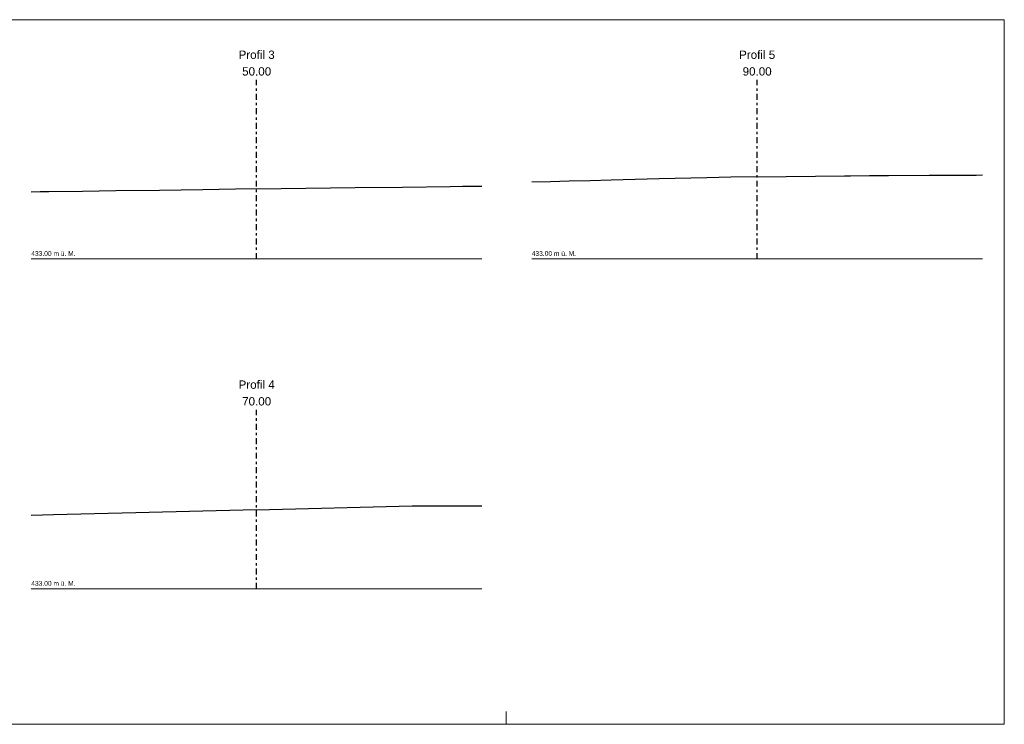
# Model space of a CAD drawing. Header units: metres. Extents: x 2651193.6 to 2651277.6, y 1218192.2 to 1218221.9.
# Tile 2 of 2: x 2651236.1 to 2651277.6, y 1218192.2 to 1218221.9. Entities that reach past the tile are written whole.
import ezdxf

# ---------------------------------------------------------------- set-up
doc = ezdxf.new("R2010")
doc.units = ezdxf.units.M
doc.linetypes.add('AUSGEZOGEN', pattern=[0])
doc.linetypes.add('GETRENNT2_S10', pattern=[0.51, 0.25, -0.13, 0, -0.13])
doc.layers.add('XR$1$_65238', color=7, linetype='Continuous')
for name, color, linetype, lineweight in [('XR$1$Belag_ Tragschicht', 1, 'AUSGEZOGEN', 35), ('XR$1$STANDARD_1', 7, 'AUSGEZOGEN', 13), ('XR$1$Strassenrand', 1, 'AUSGEZOGEN', 50)]:
    doc.layers.add(name, color=color, linetype=linetype, lineweight=lineweight)
doc.styles.add('ARIAL', font='arial.ttf')

# ---------------------------------------------------------------- blocks, each defined once
blk = doc.blocks.new('COMPLEXOBJECT_2')
at = {"layer": 'XR$1$_65238', "color": 250, "linetype": 'AUSGEZOGEN', "lineweight": 25, "transparency": 33554687}
for points in [[(2651246.051, 1218214.731), (2651245.158, 1218214.719), (2651244.473, 1218214.709), (2651243.788, 1218214.698), (2651241.952, 1218214.673), (2651240.115, 1218214.647), (2651238.706, 1218214.63), (2651237.296, 1218214.613), (2651236.923, 1218214.608), (2651236.551, 1218214.602)], [(2651246.051, 1218214.731), (2651250.201, 1218214.788), (2651252.203, 1218214.812), (2651254.205, 1218214.836), (2651254.725, 1218214.842), (2651255.244, 1218214.849), (2651255.323, 1218214.85), (2651255.402, 1218214.851), (2651255.476, 1218214.852), (2651255.551, 1218214.853)]]:
    blk.add_lwpolyline(points, dxfattribs=at)
blk = doc.blocks.new('COMPLEXOBJECT_3')
at = {"layer": 'XR$1$_65238', "color": 250, "linetype": 'AUSGEZOGEN', "lineweight": 25, "transparency": 33554687}
for points in [[(2651246.051, 1218201.207), (2651240.958, 1218201.077), (2651239.221, 1218201.036), (2651237.485, 1218200.994), (2651237.018, 1218200.982), (2651236.551, 1218200.97)], [(2651246.051, 1218201.207), (2651252.614, 1218201.374), (2651254.082, 1218201.374), (2651255.551, 1218201.374)]]:
    blk.add_lwpolyline(points, dxfattribs=at)
blk = doc.blocks.new('COMPLEXOBJECT_4')
at = {"layer": 'XR$1$_65238', "color": 250, "linetype": 'AUSGEZOGEN', "lineweight": 25, "transparency": 33554687}
for points in [[(2651267.151, 1218215.241), (2651270.841, 1218215.291), (2651270.962, 1218215.291), (2651271.084, 1218215.291), (2651271.885, 1218215.295), (2651272.686, 1218215.3), (2651274.407, 1218215.308), (2651276.127, 1218215.316), (2651276.387, 1218215.318), (2651276.648, 1218215.32), (2651276.649, 1218215.32), (2651276.651, 1218215.32)], [(2651267.151, 1218215.241), (2651266.041, 1218215.226), (2651265.537, 1218215.211), (2651265.034, 1218215.196), (2651263.016, 1218215.151), (2651260.998, 1218215.105), (2651260.113, 1218215.08), (2651259.227, 1218215.055), (2651258.439, 1218215.037), (2651257.651, 1218215.018)]]:
    blk.add_lwpolyline(points, dxfattribs=at)

msp = doc.modelspace()

# ---------------------------------------------------------------- linework, layer by layer
at = {"layer": 'XR$1$_65238', "color": 1, "linetype": 'GETRENNT2_S10', "lineweight": 25, "transparency": 33554687}
for p, q in [((2651246.051, 1218211.78), (2651246.051, 1218219.33)), ((2651267.151, 1218211.78), (2651267.151, 1218219.33)), ((2651246.051, 1218197.874), (2651246.051, 1218205.424))]:
    msp.add_line(p, q, dxfattribs=at)
at = {"layer": 'XR$1$Belag_ Tragschicht', "color": 7, "lineweight": 18, "transparency": 33554687}
for p, q in [((2651236.551, 1218211.78), (2651255.551, 1218211.78)), ((2651257.651, 1218211.78), (2651276.651, 1218211.78)), ((2651236.551, 1218197.874), (2651255.551, 1218197.874))]:
    msp.add_line(p, q, dxfattribs=at)
at = {"layer": 'XR$1$Strassenrand', "color": 7, "linetype": 'AUSGEZOGEN', "lineweight": 13, "transparency": 33554687}
for p, q in [((2651277.572, 1218221.866), (2651193.572, 1218221.866)), ((2651277.572, 1218192.166), (2651277.572, 1218221.866)), ((2651256.572, 1218192.166), (2651256.572, 1218192.706)), ((2651277.572, 1218192.166), (2651277.572, 1218192.706)), ((2651193.572, 1218192.166), (2651277.572, 1218192.166))]:
    msp.add_line(p, q, dxfattribs=at)

# ---------------------------------------------------------------- block references
at = {"layer": 'XR$1$_65238', "color": 250, "linetype": 'AUSGEZOGEN', "lineweight": 25, "transparency": 33554687}
for name in ['COMPLEXOBJECT_4', 'COMPLEXOBJECT_2', 'COMPLEXOBJECT_3']:
    msp.add_blockref(name, (0, 0), dxfattribs=at)

# ---------------------------------------------------------------- texts
at = {"layer": 'XR$1$Belag_ Tragschicht', "color": 7, "lineweight": 18, "transparency": 33554687, "char_height": 0.2, "width": 1.96667, "attachment_point": 7, "style": 'ARIAL'}
for insert in [(2651236.551, 1218211.909), (2651257.651, 1218211.909), (2651236.551, 1218198.004)]:
    msp.add_mtext('\\W1.00;433.00 m ü. M.', dxfattribs=dict(at, insert=insert))
at = {"layer": 'XR$1$STANDARD_1', "color": 7, "linetype": 'AUSGEZOGEN', "lineweight": 18, "transparency": 33554687, "char_height": 0.35, "width": 1.89015, "attachment_point": 2, "line_spacing_factor": 1.204819, "style": 'ARIAL'}
for s, insert in [('\\A1;{\\fArial|i0|b0;\\H0.350000;\\W1.000000;\\C7;Profil 3}\\P{\\fArial|i0|b0;\\H0.350000;\\W1.000000;\\C7;50.00}\\P', (2651246.051, 1218220.564)), ('\\A1;{\\fArial|i0|b0;\\H0.350000;\\W1.000000;\\C7;Profil 5}\\P{\\fArial|i0|b0;\\H0.350000;\\W1.000000;\\C7;90.00}\\P', (2651267.151, 1218220.564)), ('\\A1;{\\fArial|i0|b0;\\H0.350000;\\W1.000000;\\C7;Profil 4}\\P{\\fArial|i0|b0;\\H0.350000;\\W1.000000;\\C7;70.00}\\P', (2651246.051, 1218206.658))]:
    msp.add_mtext(s, dxfattribs=dict(at, insert=insert))

doc.saveas('drawing.dxf')
